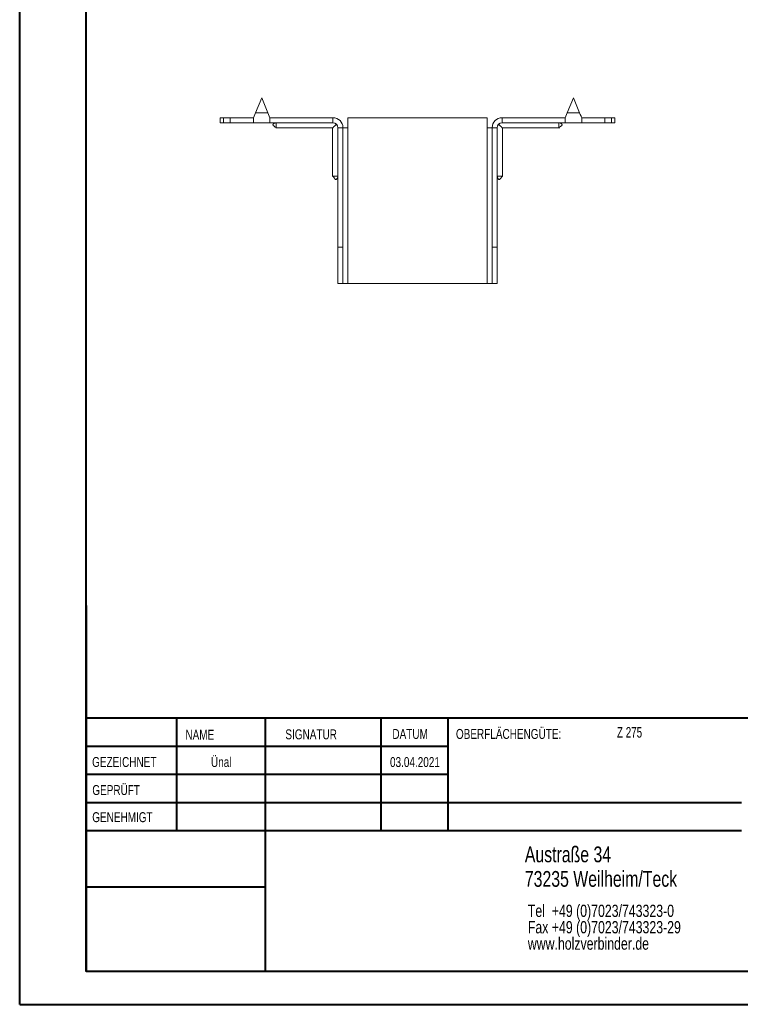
# Model space of a CAD drawing. Header units: millimetres. Extents: x 0 to 210, y 0 to 297.
# Tile 1 of 3: x 0 to 109, y 0 to 149. Entities that reach past the tile are written whole.
import ezdxf

# ---------------------------------------------------------------- set-up
doc = ezdxf.new("R2010")
doc.units = ezdxf.units.MM
doc.styles.add('SLDTEXTSTYLE0', font='TXT', dxfattribs={"width": 0.75})
doc.styles.add('SLDTEXTSTYLE2', font='TXT', dxfattribs={"width": 0.7})

# ---------------------------------------------------------------- blocks, each defined once
blk = doc.blocks.new('SW_NOTE_0')
at = {"color": 0, "linetype": 'Continuous', "lineweight": 0, "char_height": 1.8521, "attachment_point": 1, "style": 'SLDTEXTSTYLE0'}
for s, insert in [('Tel  +49 (0)7023/743323-0', (0, 2.39)), ('Fax +49 (0)7023/743323-29', (0, -0.08)), ('www.holzverbinder.de', (0, -2.55))]:
    blk.add_mtext(s, dxfattribs=dict(at, insert=insert))

msp = doc.modelspace()

# ---------------------------------------------------------------- linework, layer by layer
at = {"color": 7, "linetype": 'Continuous', "lineweight": 40}
for p, q in [((0.08, 0.21), (0.08, 297.21)), ((10.08, 5.21), (10.08, 292.21)), ((10.11, 60.37), (10.11, 5.12)), ((205.08, 43.37), (10.11, 43.37)), ((23.71, 43.37), (23.71, 26.37)), ((37.1, 43.37), (37.1, 5.12)), ((54.51, 43.37), (54.51, 26.37)), ((64.71, 26.37), (64.71, 43.37)), ((64.71, 39.1), (10.11, 39.1)), ((64.71, 34.87), (10.11, 34.87)), ((108.91, 30.62), (10.11, 30.62)), ((108.91, 26.37), (10.11, 26.37)), ((37.1, 17.87), (10.11, 17.87)), ((10.11, 13.71), (10.08, 13.71)), ((10.11, 9.46), (10.08, 9.46)), ((10.08, 5.21), (205.08, 5.21)), ((0.08, 0.21), (210.08, 0.21))]:
    msp.add_line(p, q, dxfattribs=at)
at = {"color": 7, "linetype": 'Continuous', "lineweight": 15}
for p, q in [((36.57, 136.93), (35.63, 134.68)), ((37.51, 134.68), (36.57, 136.93)), ((83.57, 136.93), (82.63, 134.68)), ((84.51, 134.68), (83.57, 136.93)), ((30.32, 133.93), (30.32, 133.18)), ((30.32, 133.93), (30.82, 133.93)), ((30.82, 133.93), (30.82, 133.18)), ((30.82, 133.93), (31.82, 133.93)), ((31.82, 133.18), (31.82, 133.93)), ((35.32, 133.93), (31.82, 133.93)), ((35.32, 133.93), (35.32, 133.18)), ((35.63, 134.68), (37.51, 134.68)), ((47.32, 133.93), (37.82, 133.93)), ((37.82, 133.18), (37.82, 133.93)), ((47.32, 133.18), (47.32, 133.93)), ((49.57, 132.43), (49.57, 133.93)), ((70.57, 133.93), (49.57, 133.93)), ((70.57, 133.93), (70.57, 132.43)), ((72.82, 133.18), (72.82, 133.93)), ((72.82, 133.93), (82.32, 133.93)), ((82.32, 133.93), (82.32, 133.18)), ((82.63, 134.68), (84.51, 134.68)), ((84.82, 133.93), (88.32, 133.93)), ((84.82, 133.18), (84.82, 133.93)), ((88.32, 133.18), (88.32, 133.93)), ((88.32, 133.93), (89.32, 133.93)), ((89.32, 133.18), (89.32, 133.93)), ((89.32, 133.93), (89.82, 133.93)), ((89.82, 133.18), (89.82, 133.93)), ((30.82, 133.18), (30.32, 133.18)), ((31.82, 133.18), (30.82, 133.18)), ((35.32, 133.18), (31.82, 133.18)), ((35.32, 133.18), (37.82, 133.18)), ((47.32, 133.18), (37.82, 133.18)), ((38.77, 132.38), (47.27, 132.38)), ((47.27, 132.38), (47.27, 125.12)), ((48.07, 132.43), (48.82, 132.43)), ((48.07, 114.43), (48.07, 132.43)), ((48.82, 114.43), (48.82, 132.43)), ((48.82, 132.43), (49.57, 132.43)), ((49.57, 108.93), (49.57, 132.43)), ((70.57, 132.43), (70.57, 108.93)), ((70.57, 132.43), (71.32, 132.43)), ((72.07, 132.43), (71.32, 132.43)), ((71.32, 114.43), (71.32, 132.43)), ((72.07, 114.43), (72.07, 132.43)), ((72.82, 133.18), (82.32, 133.18)), ((72.87, 132.38), (81.37, 132.38)), ((72.87, 125.12), (72.87, 132.38)), ((82.32, 133.18), (84.82, 133.18)), ((84.82, 133.18), (88.32, 133.18)), ((89.32, 133.18), (88.32, 133.18)), ((89.82, 133.18), (89.32, 133.18)), ((48.82, 114.43), (48.07, 114.43)), ((48.07, 108.93), (48.07, 114.43)), ((48.82, 108.93), (48.82, 114.43)), ((71.32, 114.43), (72.07, 114.43)), ((71.32, 108.93), (71.32, 114.43)), ((72.07, 108.93), (72.07, 114.43)), ((48.07, 108.93), (48.82, 108.93)), ((48.82, 108.93), (49.57, 108.93)), ((70.57, 108.93), (49.57, 108.93)), ((70.57, 108.93), (71.32, 108.93)), ((71.32, 108.93), (72.07, 108.93))]:
    msp.add_line(p, q, dxfattribs=at)
at = {"color": 7, "linetype": 'Continuous', "lineweight": 0}
for p, q in [((64.71, 39.12), (10.11, 39.12)), ((23.71, 5.21), (23.71, 5.12)), ((54.51, 5.21), (54.51, 5.12))]:
    msp.add_line(p, q, dxfattribs=at)
at = {"color": 7, "linetype": 'Continuous', "lineweight": 15, "flags": 128}
for points in [[(35.63, 134.68), (35.52, 134.42), (35.42, 134.17), (35.32, 133.93)], [(37.82, 133.93), (37.72, 134.17), (37.61, 134.42), (37.51, 134.68)], [(82.63, 134.68), (82.52, 134.42), (82.42, 134.17), (82.32, 133.93)], [(84.82, 133.93), (84.72, 134.17), (84.61, 134.42), (84.51, 134.68)], [(47.27, 132.38), (47.29, 132.4), (47.34, 132.45), (47.42, 132.54), (47.54, 132.65), (47.68, 132.8), (47.85, 132.96)], [(72.87, 132.38), (72.85, 132.4), (72.8, 132.45), (72.71, 132.54), (72.6, 132.65), (72.45, 132.8), (72.29, 132.96)]]:
    msp.add_lwpolyline(points, dxfattribs=at)
at = {"color": 7, "linetype": 'Continuous', "lineweight": 15}
for centre, radius, start, end in [((47.32, 132.43), 1.5, 0, 90), ((72.82, 132.43), 1.5, 90, 180), ((47.32, 132.43), 0.75, 0, 90), ((72.82, 132.43), 0.75, 90, 180)]:
    msp.add_arc(centre, radius, start, end, dxfattribs=at)
for points, knots in [([(38.77, 133.18), (38.65, 133.14), (38.48, 133.08), (38.32, 132.98), (38.27, 132.91), (38.27, 132.88), (38.27, 132.84), (38.28, 132.8), (38.35, 132.72), (38.52, 132.59), (38.67, 132.46), (38.77, 132.37)], [0, 0, 0, 0, 0.2855008, 0.3926143, 0.433608, 0.4523553, 0.4710395, 0.511905, 0.5622712, 0.6952989, 1, 1, 1, 1]), ([(38.77, 133.18), (38.77, 133.1), (38.77, 132.91), (38.77, 132.64), (38.77, 132.45), (38.77, 132.37), (38.77, 132.39), (38.77, 132.39)], [0, 0, 0, 0, 0.1769982, 0.4375305, 0.6980699, 0.9586145, 1, 1, 1, 1]), ([(81.36, 132.37), (81.45, 132.45), (81.58, 132.56), (81.75, 132.69), (81.84, 132.78), (81.87, 132.84), (81.87, 132.88), (81.86, 132.91), (81.83, 132.96), (81.68, 133.08), (81.51, 133.14), (81.37, 133.18)], [0, 0, 0, 0, 0.256732, 0.38695, 0.489174, 0.528771, 0.547316, 0.566204, 0.608674, 0.662213, 1, 1, 1, 1]), ([(81.37, 133.18), (81.37, 133.1), (81.37, 132.91), (81.37, 132.64), (81.37, 132.45), (81.37, 132.37), (81.37, 132.39), (81.37, 132.39)], [0, 0, 0, 0, 0.1769982, 0.4375305, 0.6980699, 0.9586145, 1, 1, 1, 1]), ([(47.26, 125.12), (47.34, 125.04), (47.45, 124.91), (47.57, 124.73), (47.66, 124.64), (47.73, 124.62), (47.76, 124.62), (47.8, 124.62), (47.84, 124.65), (47.97, 124.8), (48.02, 124.97), (48.07, 125.12)], [0, 0, 0, 0, 0.256731, 0.386951, 0.489173, 0.528771, 0.547317, 0.566204, 0.608673, 0.662214, 1, 1, 1, 1]), ([(47.28, 125.12), (47.28, 125.12), (47.29, 125.12), (47.46, 125.12), (47.68, 125.12), (47.89, 125.12), (48.01, 125.12), (48.07, 125.12)], [0, 0, 0, 0, 0.217784, 0.478083, 0.7383833, 0.8673165, 1, 1, 1, 1]), ([(72.07, 125.12), (72.11, 125), (72.17, 124.83), (72.27, 124.67), (72.34, 124.62), (72.37, 124.62), (72.41, 124.62), (72.45, 124.63), (72.53, 124.7), (72.66, 124.87), (72.79, 125.02), (72.88, 125.12)], [0, 0, 0, 0, 0.285501, 0.392615, 0.433608, 0.452355, 0.47104, 0.511905, 0.562272, 0.6953, 1, 1, 1, 1]), ([(72.86, 125.12), (72.85, 125.12), (72.84, 125.12), (72.68, 125.12), (72.46, 125.12), (72.25, 125.12), (72.13, 125.12), (72.07, 125.12)], [0, 0, 0, 0, 0.217784, 0.478083, 0.7383833, 0.8673165, 1, 1, 1, 1])]:
    msp.add_open_spline(points, degree=3, knots=knots, dxfattribs=at)

# ---------------------------------------------------------------- block references
at = {"color": 7, "linetype": 'Continuous', "lineweight": 0}
msp.add_blockref('SW_NOTE_0', (76.7, 12.85), dxfattribs=at)

# ---------------------------------------------------------------- texts
for s, insert, char_height, attachment_point, style in [('NAME', (25.07, 41.62), 1.5, 1, 'SLDTEXTSTYLE0'), ('SIGNATUR', (40.14, 41.68), 1.5, 1, 'SLDTEXTSTYLE0'), ('DATUM', (56.28, 41.74), 1.5, 1, 'SLDTEXTSTYLE0'), ('OBERFLÄCHENGÜTE:', (65.86, 41.74), 1.5, 1, 'SLDTEXTSTYLE0'), ('Z 275', (90.14, 42.03), 1.587, 1, 'SLDTEXTSTYLE2'), ('GEZEICHNET', (11, 37.51), 1.5, 1, 'SLDTEXTSTYLE0'), ('Ünal', (30.47, 37.5), 1.499, 2, 'SLDTEXTSTYLE0'), ('03.04.2021', (59.68, 37.5), 1.499, 2, 'SLDTEXTSTYLE0'), ('GEPRÜFT', (11.03, 33.28), 1.5, 1, 'SLDTEXTSTYLE0'), ('GENEHMIGT', (11.02, 29.19), 1.5, 1, 'SLDTEXTSTYLE0'), ('Austraße 34', (76.25, 24.02), 2.3813, 1, 'SLDTEXTSTYLE0'), ('73235 Weilheim/Teck', (76.25, 20.32), 2.3813, 1, 'SLDTEXTSTYLE0')]:
    msp.add_mtext(s, dxfattribs=dict(at, insert=insert, char_height=char_height, attachment_point=attachment_point, style=style))

doc.saveas('drawing.dxf')
